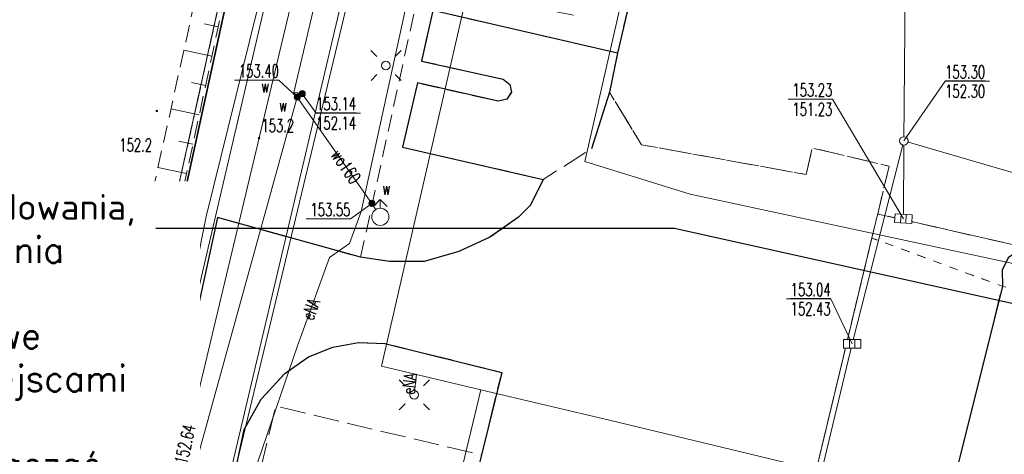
# Model space of a CAD drawing. Header units: metres. Extents: x 6434458 to 6462360, y 5631591 to 5655284.
# Tile 17 of 34: x 6443501 to 6443558, y 5639145 to 5639171. Entities that reach past the tile are written whole.
import ezdxf
from ezdxf import colors
from ezdxf.entities.mleader import LeaderData, LeaderLine
from ezdxf.enums import TextEntityAlignment as Align
from ezdxf.math import Vec2, Vec3

# ---------------------------------------------------------------- set-up
doc = ezdxf.new("R2010")
doc.units = ezdxf.units.M
doc.set_wipeout_variables(frame=1)
for name, pattern in [('L_0_02', [0]), ('L_0_03', [1, 0.5, -0.5]), ('L_0_04', [1.5, 1, -0.5]), ('L_0_06', [2, 1.5, -0.5])]:
    doc.linetypes.add(name, pattern=pattern)
doc.layers.get('0').update_dxf_attribs({"linetype": 'CONTINUOUS', "lineweight": 18})
for name, color, linetype, lineweight in [('_Energa Invest-opisy', 7, 'CONTINUOUS', 50), ('EGB_DzialkaEwidencyjna', 7, 'L_0_02', 18), ('EGB_KonturKlasyfikacyjny', 96, 'L_0_06', 18), ('EGB_KonturUzytkuGruntowego', 96, 'L_0_03', 18), ('GES_PrzewodElektroenergetyczny', 1, 'CONTINUOUS', 18), ('GES_PrzewodGazowy', 52, 'CONTINUOUS', 18), ('GES_PrzewodKanalizacyjny', 36, 'CONTINUOUS', 18), ('GES_PrzewodTelekomunikacyjny', 30, 'CONTINUOUS', 18), ('GES_PrzewodWodociagowy', 5, 'CONTINUOUS', 18), ('GES_Rzedna', 7, 'CONTINUOUS', 18), ('GES_UrzadzeniaSiecElektroenergetyczna_P', 7, 'CONTINUOUS', 18), ('GES_UrzadzeniaSiecKanalizacyjna_P', 7, 'CONTINUOUS', 18), ('GES_UrzadzeniaSiecWodociagowa_P', 7, 'CONTINUOUS', 18), ('KR_ObiektKarto', 7, 'CONTINUOUS', 18), ('OT_Komunikacja', 7, 'CONTINUOUS', 18), ('OT_Ogrodzenia', 7, 'CONTINUOUS', 18), ('OT_Rzedna', 7, 'CONTINUOUS', 18), ('OT_Skarpa', 7, 'CONTINUOUS', 18)]:
    doc.layers.add(name, color=color, linetype=linetype, lineweight=lineweight)
doc.layers.add('EL-OPIS_PZT', color=7, linetype='CONTINUOUS')
doc.styles.add('GW_OPISY', font='romans.shx', dxfattribs={"width": 0.85})
doc.styles.get("Standard").update_dxf_attribs({"font": 'simplex.shx'})
doc.linetypes.add('L_0_15_SHX', pattern='A,0,-0.375,-0.75,-0.75,-0.75,-0.75,-0.75,[1,Brzezimierz.shx,S=0.05,R=0,X=0,Y=0],-0.75,-0.75,-0.75,-0.75,-0.375', length=7.5)

# ---------------------------------------------------------------- blocks, each defined once
blk = doc.blocks.new('SUPS01_08')
at = {"linetype": 'Continuous', "lineweight": 13}
blk.add_hatch(color=0, dxfattribs=at).paths.add_polyline_path([(0, -0.09, 1), (0, 0.09, 1)])
at = {"color": 0, "linetype": 'Continuous', "lineweight": 13}
blk.add_circle((0, 0), 0.0906, dxfattribs=at)
blk = doc.blocks.new('SUPS01_05')
at = {"linetype": 'Continuous', "lineweight": 13}
blk.add_hatch(color=0, dxfattribs=at).paths.add_polyline_path([(0, -0.09, 1), (0, 0.09, 1)])
at = {"color": 0, "linetype": 'Continuous', "lineweight": 13}
blk.add_circle((0, 0), 0.0906, dxfattribs=at)
blk = doc.blocks.new('SUEO')
at = {"color": 0, "linetype": 'Continuous', "lineweight": 18}
blk.add_wipeout([(0, -0.5), (0.25, -0.43), (0.43, -0.25), (0.5, 0), (0.43, 0.25), (0.25, 0.43), (0, 0.5), (-0.25, 0.43), (-0.43, 0.25), (-0.5, 0), (-0.43, -0.25), (-0.25, -0.43)], dxfattribs=at)
at = {"color": 0, "linetype": 'Continuous', "lineweight": 18, "flags": 128}
for points in [[(-1.06, 1.06), (-1.76, 1.76)], [(1.76, 1.76), (1.06, 1.06)], [(-1.74, -1.74), (-1.06, -1.06)], [(1.06, -1.06), (1.76, -1.76)]]:
    blk.add_lwpolyline(points, dxfattribs=at)
at = {"color": 0, "linetype": 'Continuous', "lineweight": 18}
blk.add_circle((0, 0), 0.5, dxfattribs=at)
blk = doc.blocks.new('SUKK')
at = {"color": 0, "linetype": 'Continuous', "lineweight": 18}
blk.add_wipeout([(1, 0.5), (1, -0.5), (-1, -0.5), (-1, 0.5)], dxfattribs=at)
at = {"color": 0, "linetype": 'Continuous', "lineweight": 18, "flags": 128}
blk.add_lwpolyline([(1, 0.5), (1, -0.5), (-1, -0.5), (-1, 0.5), (1, 0.5)], close=True, dxfattribs=at)
for points in [[(-0.3, 0.5), (-0.3, -0.5)], [(0.3, 0.5), (0.3, -0.5)]]:
    blk.add_lwpolyline(points, dxfattribs=at)
blk = doc.blocks.new('SUKS')
at = {"color": 0, "linetype": 'Continuous', "lineweight": 18}
blk.add_wipeout([(0, -0.5), (0.25, -0.43), (0.43, -0.25), (0.5, 0), (0.43, 0.25), (0.25, 0.43), (0, 0.5), (-0.25, 0.43), (-0.43, 0.25), (-0.5, 0), (-0.43, -0.25), (-0.25, -0.43)], dxfattribs=at)
blk.add_circle((0, 0), 0.5, dxfattribs=at)
blk = doc.blocks.new('SUWW')
at = {"linetype": 'Continuous', "lineweight": 18}
blk.add_hatch(color=0, dxfattribs=at).paths.add_polyline_path([(0, -0.36, 1), (0, 0.36, 1)])
at = {"color": 0, "linetype": 'Continuous', "lineweight": 18}
blk.add_circle((0, 0), 0.361, dxfattribs=at)
blk = doc.blocks.new('SUWH')
at = {"color": 0, "linetype": 'Continuous', "lineweight": 18}
blk.add_wipeout([(0, -1), (0.5, -0.87), (0.87, -0.5), (1, 0), (0.87, 0.5), (0.5, 0.87), (0, 1), (-0.5, 0.87), (-0.87, 0.5), (-1, 0), (-0.87, -0.5), (-0.5, -0.87)], dxfattribs=at)
at = {"color": 0, "linetype": 'Continuous', "lineweight": 18, "flags": 128}
for points in [[(0, 2), (-0.8, 1.2)], [(0, 1), (0, 2)], [(0, 2), (0.8, 1.2)]]:
    blk.add_lwpolyline(points, dxfattribs=at)
at = {"color": 0, "linetype": 'Continuous', "lineweight": 18}
blk.add_circle((0, 0), 1, dxfattribs=at)
blk = doc.blocks.new('OTRN')
at = {"linetype": 'Continuous', "lineweight": 13}
blk.add_hatch(color=0, dxfattribs=at).paths.add_polyline_path([(0, -0.09, 1), (0, 0.09, 1)])
at = {"color": 0, "linetype": 'Continuous', "lineweight": 13}
blk.add_circle((0, 0), 0.0906, dxfattribs=at)

msp = doc.modelspace()

# ---------------------------------------------------------------- linework, layer by layer
at = {"layer": 'EGB_DzialkaEwidencyjna', "linetype": 'CONTINUOUS', "lineweight": 18}
for p, q in [((6443524.41, 5639225.69), (6443479.63, 5639024.03)), ((6443479.63, 5639024.03), (6443524.41, 5639225.69))]:
    msp.add_line(p, q, dxfattribs=at)
at = {"layer": 'EGB_KonturKlasyfikacyjny', "color": 82, "linetype": 'L_0_06', "lineweight": 18, "flags": 128}
msp.add_lwpolyline([(6443492.5, 5639238.73), (6443457.64, 5639271.76), (6443574.53, 5639300.73), (6443592.19, 5639312.84), (6443567.48, 5639269.57), (6443558.67, 5639227.11), (6443537.23, 5639231.39), (6443539.31, 5639241.83), (6443531.47, 5639243.32), (6443529.4, 5639232.95), (6443526.25, 5639233.58), (6443524.41, 5639225.69), (6443513.41, 5639176.13), (6443499.2, 5639112.16), (6443487.74, 5639119.92), (6443477.91, 5639170.16), (6443455.26, 5639217.91)], close=True, dxfattribs=at)
at = {"layer": 'EGB_KonturUzytkuGruntowego', "color": 96, "linetype": 'L_0_03', "lineweight": 18, "flags": 128}
for points in [[(6443155.76, 5639468.7), (6443158.57, 5639479.55), (6443166.75, 5639498.79), (6443212.99, 5639622.38), (6443251.23, 5639624.71), (6443322.18, 5639619.21), (6443396.17, 5639606.27), (6443381.94, 5639547.52), (6443342.83, 5639576.73), (6443330.91, 5639554.47), (6443308.06, 5639580.81), (6443278.03, 5639576.17), (6443294.56, 5639494.39), (6443316.45, 5639486.73), (6443355.33, 5639437.57), (6443358.21, 5639449.48), (6443418.16, 5639474.52), (6443374.39, 5639516.33), (6443381.07, 5639543.89), (6443423.1, 5639534.82), (6443446.14, 5639530.07), (6443437.97, 5639497.36), (6443496.46, 5639483.39), (6443515.53, 5639566.18), (6443520.56, 5639588.01), (6443541.91, 5639583.55), (6443557.87, 5639580.21), (6443603.59, 5639573.28), (6443684.92, 5639556.48), (6443681.42, 5639541.22), (6443673.45, 5639506.42), (6443669.43, 5639488.88), (6443635.68, 5639496.73), (6443633.4, 5639487.02), (6443643.12, 5639484.69), (6443644.34, 5639489.98), (6443668.4, 5639484.38), (6443629.54, 5639314.88), (6443607.21, 5639217.43), (6443577.73, 5639223.31), (6443558.67, 5639227.11), (6443537.23, 5639231.39), (6443539.31, 5639241.83), (6443531.47, 5639243.32), (6443529.4, 5639232.95), (6443526.25, 5639233.58), (6443524.41, 5639225.69), (6443513.41, 5639176.13), (6443499.2, 5639112.16), (6443487.74, 5639119.92), (6443477.91, 5639170.16), (6443455.26, 5639217.91), (6443492.5, 5639238.73), (6443457.64, 5639271.76), (6443449.52, 5639279.53), (6443413.83, 5639313.67), (6443395.17, 5639325.98), (6443345.01, 5639359.05), (6443333.47, 5639358.62), (6443308.27, 5639352.86), (6443285.58, 5639367.22), (6443268.79, 5639438.73), (6443250.65, 5639427.55), (6443247.67, 5639366.15), (6443209.51, 5639357.03), (6443188.27, 5639383.21), (6443136.74, 5639446.74)], [(6443499.2, 5639112.16), (6443513.41, 5639176.13), (6443524.41, 5639225.69), (6443526.25, 5639233.58), (6443529.4, 5639232.95), (6443531.47, 5639243.32), (6443539.31, 5639241.83), (6443537.23, 5639231.39), (6443558.67, 5639227.11), (6443577.73, 5639223.31), (6443607.21, 5639217.43), (6443591.51, 5639145.8), (6443558.05, 5639154.98), (6443550.42, 5639157.8), (6443521, 5639035.09), (6443483.97, 5639043.58)], [(6443483.97, 5639043.58), (6443521, 5639035.09), (6443550.42, 5639157.8), (6443558.05, 5639154.98), (6443591.51, 5639145.8), (6443590.05, 5639139.14), (6443533.37, 5638957.78), (6443497.84, 5639001.58), (6443479.63, 5639024.03)]]:
    msp.add_lwpolyline(points, close=True, dxfattribs=at)
at = {"layer": 'GES_PrzewodElektroenergetyczny', "color": 1, "linetype": 'Continuous', "lineweight": 18, "flags": 128}
for points in [[(6443506.14, 5639131.48), (6443511.63, 5639159.05), (6443515.02, 5639172.84), (6443517.87, 5639185.72), (6443520, 5639194.31), (6443521.87, 5639203.91), (6443525.08, 5639219.29), (6443527.46, 5639229.74), (6443527.82, 5639231.4), (6443527.72, 5639232), (6443527.26, 5639232.33), (6443526.57, 5639231.97), (6443526.06, 5639231.79), (6443525.93, 5639231.99)], [(6443586, 5639150.04), (6443561.8, 5639155.64), (6443539.83, 5639160.36), (6443533.7, 5639162.27), (6443537.86, 5639180.56), (6443542.28, 5639179.93), (6443544.21, 5639187.31), (6443546.24, 5639195.65), (6443552.67, 5639218.91), (6443553.21, 5639218.49), (6443574.22, 5639213.6), (6443598.32, 5639208.01)], [(6443548.42, 5639210.28), (6443546.98, 5639207.71), (6443536.02, 5639209.86), (6443528.95, 5639188.2), (6443519.5, 5639190.47), (6443503.46, 5639121.76), (6443502.12, 5639115.67), (6443488.04, 5639051.95), (6443484, 5639023.79)], [(6443532.02, 5639189.4), (6443526.82, 5639172.01), (6443521.84, 5639150.34), (6443527.63, 5639148.95), (6443535.2, 5639147.16), (6443556.74, 5639141.97), (6443585.93, 5639134.62), (6443580.79, 5639117.44), (6443570.9, 5639084.07), (6443560.32, 5639050.75), (6443550.3, 5639017.91), (6443546.63, 5639007.19), (6443525.8, 5638994.86), (6443523.11, 5638993.65), (6443503.16, 5638998.44), (6443501.55, 5639000.94), (6443488.44, 5639021.4), (6443496.79, 5639057.39)], [(6443532.53, 5639189.01), (6443532.45, 5639188.98), (6443531.74, 5639188.72), (6443528, 5639172.78), (6443523.72, 5639173.39), (6443520.66, 5639159.35), (6443519.98, 5639157.48), (6443518.81, 5639156.67), (6443516.95, 5639151.52), (6443514.38, 5639144.02), (6443514.79, 5639143.85)], [(6443523.75, 5639148.66), (6443523.88, 5639149.86)], [(6443521.09, 5639121.48), (6443522.37, 5639127.01), (6443527.63, 5639148.95)]]:
    msp.add_lwpolyline(points, dxfattribs=at)
at = {"layer": 'GES_PrzewodGazowy', "color": 52, "linetype": 'Continuous', "lineweight": 18, "flags": 128}
msp.add_lwpolyline([(6443495.04, 5639043), (6443486.1, 5639044.82), (6443491.22, 5639069.23), (6443495.88, 5639091.5), (6443501.6, 5639117.77), (6443507.34, 5639144.13), (6443508.2, 5639143.98), (6443509.36, 5639143.78), (6443509.96, 5639143.68), (6443514.54, 5639162.91), (6443518.89, 5639181.19), (6443519.37, 5639183.42)], dxfattribs=at)
at = {"layer": 'GES_PrzewodKanalizacyjny', "color": 36, "linetype": 'Continuous', "lineweight": 18, "flags": 128}
for points in [[(6443612.13, 5639215.97), (6443595.46, 5639213.02), (6443593.22, 5639213.34), (6443590.83, 5639214.02), (6443587.87, 5639214.89), (6443564.56, 5639220.56), (6443552.57, 5639195.82), (6443552.28, 5639163.46), (6443577.14, 5639156.22)], [(6443507.4, 5639114.55), (6443506.95, 5639117.72), (6443525.45, 5639194.88), (6443536.16, 5639215.59)], [(6443519.11, 5639026.2), (6443525.11, 5639051.27), (6443531.09, 5639076.72), (6443531.22, 5639077.07), (6443537.38, 5639102.38), (6443543.28, 5639126.66), (6443549.27, 5639151.64), (6443552.28, 5639163.46)], [(6443552.28, 5639163.46), (6443552.26, 5639158.93)]]:
    msp.add_lwpolyline(points, dxfattribs=at)
at = {"layer": 'GES_PrzewodTelekomunikacyjny', "color": 30, "linetype": 'Continuous', "lineweight": 18, "flags": 128}
msp.add_lwpolyline([(6443532.71, 5639195.46), (6443526.01, 5639196.94), (6443525, 5639194.92), (6443506.18, 5639115.07), (6443504.29, 5639113.64), (6443502.03, 5639103.03), (6443501.67, 5639097.84)], dxfattribs=at)
at = {"layer": 'GES_PrzewodWodociagowy', "color": 5, "linetype": 'Continuous', "lineweight": 18, "flags": 128}
for points in [[(6443516.73, 5639166.29), (6443519.98, 5639180.08), (6443523.07, 5639192.51)], [(6443516.96, 5639166.26), (6443516.93, 5639166.02), (6443508.54, 5639135.64), (6443498.44, 5639087.74), (6443498.84, 5639087.67)], [(6443516.73, 5639166.29), (6443516.96, 5639166.26), (6443517.22, 5639166.21)], [(6443516.73, 5639166.29), (6443516.93, 5639166.02), (6443521.28, 5639159.82), (6443521.77, 5639159.04)]]:
    msp.add_lwpolyline(points, dxfattribs=at)
at = {"layer": 'GES_Rzedna', "color": 7, "linetype": 'Continuous', "lineweight": 13, "flags": 128}
for points in [[(6443513.282, 5639167.003), (6443515.86, 5639167.003), (6443516.93, 5639166.02)], [(6443520.608, 5639165.088), (6443518.03, 5639165.088), (6443517.22, 5639166.21)]]:
    msp.add_lwpolyline(points, dxfattribs=at)
at = {"layer": 'KR_ObiektKarto', "linetype": 'Continuous', "lineweight": 18, "flags": 128}
for points in [[(6443512.324, 5639170.112), (6443511.513, 5639170.287)], [(6443511.956, 5639168.401), (6443510.324, 5639168.753)], [(6443511.588, 5639166.691), (6443510.767, 5639166.867)], [(6443511.22, 5639164.98), (6443509.568, 5639165.335)], [(6443510.851, 5639163.269), (6443510.021, 5639163.448)], [(6443510.483, 5639161.558), (6443508.812, 5639161.917)], [(6443510.116, 5639159.847), (6443509.274, 5639160.028)], [(6443509.749, 5639158.136), (6443508.054, 5639158.5)], [(6443509.382, 5639156.425), (6443508.529, 5639156.608)], [(6443509.014, 5639154.714), (6443507.297, 5639155.082)], [(6443508.647, 5639153.003), (6443507.783, 5639153.188)], [(6443508.28, 5639151.292), (6443506.54, 5639151.665)], [(6443507.913, 5639149.581), (6443507.037, 5639149.769)], [(6443507.546, 5639147.87), (6443505.783, 5639148.248)], [(6443507.178, 5639146.159), (6443506.291, 5639146.349)]]:
    msp.add_lwpolyline(points, dxfattribs=at)
at = {"layer": 'OT_Komunikacja', "color": 7, "linetype": 'L_0_06', "lineweight": 18, "flags": 128}
for points in [[(6443609.92, 5639185.18), (6443609.51, 5639186.44), (6443608.96, 5639187.84), (6443608.33, 5639189.26), (6443607.3, 5639191.28), (6443606.09, 5639193.2), (6443605.25, 5639194.48), (6443604.3, 5639195.7), (6443602.64, 5639197.28), (6443601.43, 5639198.26), (6443599.47, 5639199.46), (6443597.98, 5639200.09), (6443586.86, 5639202.75), (6443584.58, 5639203.12), (6443583.06, 5639203.26), (6443581.54, 5639203.19), (6443580, 5639202.97), (6443577.77, 5639202.36), (6443576.36, 5639201.83), (6443574.99, 5639201.11), (6443573.14, 5639199.72), (6443571.99, 5639198.68), (6443570.56, 5639196.9), (6443569.37, 5639194.9), (6443568.84, 5639193.47), (6443568.39, 5639191.98), (6443564.77, 5639177.07), (6443564.57, 5639175.59), (6443564.58, 5639174.07), (6443564.72, 5639172.53), (6443565.05, 5639171.02), (6443565.52, 5639169.55), (6443566.14, 5639168.13), (6443566.92, 5639166.77), (6443567.8, 5639165.54), (6443568.81, 5639164.37), (6443569.92, 5639163.33), (6443571.21, 5639162.46), (6443572.52, 5639161.63), (6443573.89, 5639161.02), (6443575.37, 5639160.55), (6443587.25, 5639157.76), (6443588.76, 5639157.58), (6443590.26, 5639157.45), (6443591.78, 5639157.54), (6443593.29, 5639157.81), (6443594.77, 5639158.28), (6443596.2, 5639158.82), (6443597.57, 5639159.53), (6443598.88, 5639160.42), (6443600.02, 5639161.39), (6443601.09, 5639162.46), (6443602.64, 5639164.1), (6443604.4, 5639166.14), (6443606.36, 5639168.65), (6443606.46, 5639168.64), (6443599.36, 5639133.03), (6443597.06, 5639141.46), (6443593.1, 5639147.63), (6443587.49, 5639150.83), (6443550.76, 5639159.21), (6443551.43, 5639161.99), (6443546.94, 5639163.05), (6443546.6, 5639161.5), (6443537, 5639163.24), (6443535.13, 5639166.3), (6443535.6, 5639168.58), (6443538.26, 5639179.99), (6443541.27, 5639179.33), (6443541.61, 5639179.27), (6443541.95, 5639179.25), (6443542.29, 5639179.27), (6443542.63, 5639179.33), (6443542.95, 5639179.43), (6443543.27, 5639179.56), (6443543.57, 5639179.72), (6443543.85, 5639179.92), (6443544.1, 5639180.15), (6443544.33, 5639180.4), (6443544.53, 5639180.68), (6443544.69, 5639180.98), (6443544.83, 5639181.29), (6443544.92, 5639181.62), (6443552.88, 5639217.26), (6443553.89, 5639217.12), (6443557.25, 5639216.34), (6443597.68, 5639206.87), (6443599.19, 5639206.66), (6443600.72, 5639206.53), (6443602.28, 5639206.56), (6443603.8, 5639206.78), (6443605.32, 5639207.15), (6443606.74, 5639207.66), (6443608.16, 5639208.32), (6443609.5, 5639209.01), (6443611.47, 5639210.23), (6443612.68, 5639211.15), (6443613.87, 5639212.15), (6443614.89, 5639213.29), (6443615.8, 5639214.56), (6443616.81, 5639216.28), (6443617.04, 5639216.68), (6443609.98, 5639184.99)], [(6443546.6, 5639161.5), (6443546.94, 5639163.05), (6443551.43, 5639161.99), (6443550.76, 5639159.21), (6443523.69, 5639046.32), (6443517.44, 5639047.8), (6443517.52, 5639048.23), (6443496.83, 5639053.2), (6443498.26, 5639059.3), (6443490.96, 5639060.89), (6443512.29, 5639158.99), (6443520.62, 5639156.68), (6443522.31, 5639156.44), (6443524.32, 5639156.44), (6443526.34, 5639157.02), (6443528.16, 5639157.85), (6443529.82, 5639159.02), (6443530.53, 5639159.72), (6443531.26, 5639161.22), (6443534.09, 5639163.01), (6443535.13, 5639166.3), (6443537, 5639163.24)], [(6443554.65, 5639141.45), (6443585.21, 5639134.18), (6443546.25, 5639007.94), (6443523.93, 5638994.64), (6443503.59, 5638999.04), (6443489.3, 5639020.83), (6443494.09, 5639041.54), (6443496.83, 5639053.2), (6443501.9, 5639051.982), (6443517.5, 5639048.36), (6443517.473, 5639048.241), (6443517.52, 5639048.23), (6443517.44, 5639047.8), (6443523.69, 5639046.32), (6443550.76, 5639159.21), (6443559.26, 5639157.27), (6443558.38, 5639156.65), (6443558.02, 5639155.92), (6443558.03, 5639155)], [(6443520.5, 5639151.71), (6443519, 5639151.44), (6443517.58, 5639150.87), (6443516.21, 5639149.91), (6443514.83, 5639148.41), (6443513.83, 5639146.65), (6443508.15, 5639119.71), (6443511, 5639119.09), (6443509.15, 5639110.76), (6443512.67, 5639110.04), (6443510.39, 5639099.61), (6443508.92, 5639099.93), (6443508.81, 5639099.44), (6443510.28, 5639099.12), (6443509.62, 5639096.1), (6443509.16, 5639096.2), (6443509.26, 5639096.67), (6443507.29, 5639097.1), (6443507.19, 5639096.63), (6443506.42, 5639096.8), (6443505.74, 5639096.95), (6443506.08, 5639098.47), (6443506.43, 5639100.12), (6443505.07, 5639100.42), (6443505.53, 5639102.51), (6443505.24, 5639102.57), (6443504.06, 5639102.83), (6443503.69, 5639102.91), (6443502.87, 5639099.17), (6443502.54, 5639097.65), (6443501.67, 5639097.84), (6443501.09, 5639097.97), (6443498.71, 5639087.08), (6443502.21, 5639086.31), (6443502.05, 5639085.58), (6443503.02, 5639085.37), (6443503.18, 5639086.1), (6443505.47, 5639085.6), (6443505.31, 5639084.87), (6443506.89, 5639084.52), (6443507.05, 5639085.25), (6443509.83, 5639084.64), (6443509.56, 5639083.19), (6443508.69, 5639083.38), (6443507.05, 5639077.03), (6443502.61, 5639078), (6443500.48, 5639068.07), (6443504.03, 5639067.38), (6443503.14, 5639063.33), (6443512.02, 5639061.39), (6443511.58, 5639059.42), (6443513.48, 5639058.99), (6443516.55, 5639058.37), (6443516.93, 5639060.31), (6443518.3, 5639059.99), (6443522.18, 5639077.71), (6443523.72, 5639077.41), (6443524.2, 5639079.55), (6443525.12, 5639079.43), (6443526.21, 5639084.54), (6443527.11, 5639088.8), (6443528.92, 5639097.4), (6443527.66, 5639097.68), (6443528.62, 5639102.38), (6443529.7, 5639107.63), (6443532.31, 5639120.36), (6443522.23, 5639122.66), (6443521.86, 5639121.31), (6443519.89, 5639121.74), (6443521.6, 5639128.83), (6443511.65, 5639131.28), (6443515.67, 5639148), (6443525.6, 5639145.65), (6443527.66, 5639145.16), (6443528.85, 5639149.97), (6443522.03, 5639151.66)]]:
    msp.add_lwpolyline(points, close=True, dxfattribs=at)
at = {"layer": 'OT_Komunikacja', "color": 7, "linetype": 'L_0_04', "lineweight": 18, "flags": 128}
msp.add_lwpolyline([(6443520.62, 5639156.68), (6443524.16, 5639172.87), (6443525.76, 5639172.53), (6443526.16, 5639174.19), (6443527.88, 5639173.75), (6443533.78, 5639198.99), (6443534.54, 5639198.05), (6443528.46, 5639171.72), (6443533.15, 5639170.77), (6443536.21, 5639183.37), (6443541.94, 5639182.17), (6443545.14, 5639195.48), (6443545.76, 5639196.67), (6443548.46, 5639208.86), (6443548.92, 5639208.78), (6443548.05, 5639204.95), (6443549.44, 5639201.84), (6443544.92, 5639181.62), (6443544.83, 5639181.29), (6443544.69, 5639180.98), (6443544.53, 5639180.68), (6443544.33, 5639180.4), (6443544.1, 5639180.15), (6443543.85, 5639179.92), (6443543.57, 5639179.72), (6443543.27, 5639179.56), (6443542.95, 5639179.43), (6443542.63, 5639179.33), (6443542.29, 5639179.27), (6443541.95, 5639179.25), (6443541.61, 5639179.27), (6443541.27, 5639179.33), (6443538.26, 5639179.99), (6443535.6, 5639168.58), (6443524.84, 5639171.06), (6443524.17, 5639168.12), (6443528.93, 5639167.06), (6443529.32, 5639166.75), (6443529.41, 5639166.31), (6443529.14, 5639165.9), (6443528.64, 5639165.77), (6443523.94, 5639166.84), (6443523.07, 5639163.09), (6443531.26, 5639161.22), (6443530.53, 5639159.72), (6443529.82, 5639159.02), (6443528.16, 5639157.85), (6443526.34, 5639157.02), (6443524.32, 5639156.44), (6443522.31, 5639156.44)], close=True, dxfattribs=at)
at = {"layer": 'OT_Komunikacja', "color": 7, "linetype": 'Continuous', "lineweight": 25, "flags": 128}
for points in [[(6443549.44, 5639201.84), (6443544.92, 5639181.62), (6443544.83, 5639181.29), (6443544.69, 5639180.98), (6443544.53, 5639180.68), (6443544.33, 5639180.4), (6443544.1, 5639180.15), (6443543.85, 5639179.92), (6443543.57, 5639179.72), (6443543.27, 5639179.56), (6443542.95, 5639179.43), (6443542.63, 5639179.33), (6443542.29, 5639179.27), (6443541.95, 5639179.25), (6443541.61, 5639179.27), (6443541.27, 5639179.33), (6443538.26, 5639179.99), (6443535.6, 5639168.58), (6443535.13, 5639166.3), (6443534.09, 5639163.01)], [(6443535.6, 5639168.58), (6443524.84, 5639171.06), (6443524.17, 5639168.12), (6443528.93, 5639167.06), (6443529.32, 5639166.75), (6443529.41, 5639166.31), (6443529.14, 5639165.9), (6443528.64, 5639165.77), (6443523.94, 5639166.84), (6443523.07, 5639163.09), (6443531.26, 5639161.22), (6443530.53, 5639159.72), (6443529.82, 5639159.02), (6443528.16, 5639157.85), (6443526.34, 5639157.02), (6443524.32, 5639156.44), (6443522.31, 5639156.44), (6443520.62, 5639156.68), (6443512.29, 5639158.99), (6443490.96, 5639060.89), (6443498.26, 5639059.3), (6443496.83, 5639053.2), (6443494.09, 5639041.54)], [(6443597.06, 5639141.46), (6443593.1, 5639147.63), (6443587.49, 5639150.83), (6443559.26, 5639157.27), (6443558.36, 5639156.64), (6443558.02, 5639155.92), (6443558.03, 5639155), (6443554.65, 5639141.45)], [(6443511, 5639119.09), (6443508.15, 5639119.71), (6443513.83, 5639146.65), (6443514.83, 5639148.41), (6443516.21, 5639149.91), (6443517.58, 5639150.87), (6443519, 5639151.44), (6443520.5, 5639151.71), (6443522.03, 5639151.66), (6443528.85, 5639149.97), (6443527.66, 5639145.16), (6443522.23, 5639122.66)]]:
    msp.add_lwpolyline(points, dxfattribs=at)
at = {"layer": 'OT_Ogrodzenia', "linetype": 'CONTINUOUS', "lineweight": 35}
msp.add_line((6443526.56, 5639234.66), (6443502.26, 5639123.24), dxfattribs=at)
at = {"layer": 'OT_Ogrodzenia', "linetype": 'L_0_15_SHX', "lineweight": 35}
msp.add_line((6443526.56, 5639234.66), (6443502.26, 5639123.24), dxfattribs=at)
at = {"layer": 'OT_Skarpa', "color": 7, "linetype": 'L_0_04', "lineweight": 18, "flags": 128}
msp.add_lwpolyline([(6443510.52, 5639161.73), (6443502.26, 5639123.24), (6443494.12, 5639085.79), (6443480.46, 5639023.92), (6443476.7, 5639026.13), (6443483.53, 5639047.94), (6443492.31, 5639086.34), (6443500.4, 5639123.96), (6443508.85, 5639162.09), (6443517.08, 5639199.29), (6443525.09, 5639235.34), (6443526.35, 5639234.93), (6443525.95, 5639233.47), (6443518.61, 5639199.31)], close=True, dxfattribs=at)

# ---------------------------------------------------------------- block references
at = {"layer": 'GES_Rzedna', "color": 5, "linetype": 'Continuous', "xscale": 0.5, "yscale": 0.5, "zscale": 0.5, "rotation": 347.47}
msp.add_blockref('SUPS01_08', (6443517.22, 5639166.21), dxfattribs=at)
at = {"layer": 'GES_Rzedna', "color": 5, "linetype": 'Continuous', "xscale": 0.5, "yscale": 0.5, "zscale": 0.5}
for p in [(6443516.93, 5639166.02), (6443521.28, 5639159.82)]:
    msp.add_blockref('SUPS01_08', p, dxfattribs=at)
at = {"layer": 'GES_Rzedna', "color": 36, "linetype": 'Continuous', "xscale": 0.5, "yscale": 0.5, "zscale": 0.5}
for p in [(6443552.28, 5639163.46), (6443549.27, 5639151.64)]:
    msp.add_blockref('SUPS01_05', p, dxfattribs=at)
at = {"layer": 'GES_Rzedna', "color": 36, "linetype": 'Continuous', "xscale": 0.5, "yscale": 0.5, "zscale": 0.5, "rotation": 356.1899999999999}
msp.add_blockref('SUPS01_05', (6443552.26, 5639158.93), dxfattribs=at)
at = {"layer": 'GES_UrzadzeniaSiecWodociagowa_P', "color": 5, "linetype": 'Continuous', "xscale": 0.5, "yscale": 0.5, "zscale": 0.5}
msp.add_blockref('SUWW', (6443516.93, 5639166.02), dxfattribs=at)
at = {"layer": 'GES_UrzadzeniaSiecWodociagowa_P', "color": 5, "linetype": 'Continuous', "xscale": 0.5, "yscale": 0.5, "zscale": 0.5, "rotation": 347.47}
msp.add_blockref('SUWW', (6443517.22, 5639166.21), dxfattribs=at)
at = {"layer": 'OT_Rzedna', "linetype": 'Continuous', "xscale": 0.5, "yscale": 0.5, "zscale": 0.5}
for p in [(6443508.75, 5639165.21), (6443514.7, 5639163.62), (6443506.18, 5639148.93)]:
    msp.add_blockref('OTRN', p, dxfattribs=at)

# ---------------------------------------------------------------- texts
at = {"layer": 'GES_PrzewodElektroenergetyczny', "color": 1, "lineweight": 15, "width": 0.66}
msp.add_text('eNA', height=0.75, rotation=70.1, dxfattribs=at).set_placement((6443517.51, 5639153.08), align=Align.MIDDLE_LEFT)
at = {"layer": 'GES_PrzewodWodociagowy', "color": 5, "lineweight": 15, "width": 0.66}
msp.add_text('wo160', height=0.75, rotation=305.1, dxfattribs=at).set_placement((6443519.153, 5639162.852), align=Align.MIDDLE_LEFT)
at = {"layer": 'GES_Rzedna', "color": 5, "lineweight": 15, "width": 0.66}
for s, p in [('153.40', (6443515.86, 5639166.94)), ('153.55', (6443520.03, 5639158.85))]:
    msp.add_text(s, height=0.75, dxfattribs=at).set_placement(p, align=Align.BOTTOM_RIGHT)
at = {"layer": 'GES_Rzedna', "color": 36, "lineweight": 15, "width": 0.66}
for s, p in [('%%U153.30', (6443554.69, 5639166.885)), ('152.30', (6443554.69, 5639165.76))]:
    msp.add_text(s, height=0.75, dxfattribs=at).set_placement(p, align=Align.BOTTOM_LEFT)
for s, p in [('%%U153.23', (6443548.12, 5639165.825)), ('151.23', (6443548.12, 5639164.7)), ('%%U153.04', (6443548.02, 5639154.195)), ('152.43', (6443548.02, 5639153.07))]:
    msp.add_text(s, height=0.75, dxfattribs=at).set_placement(p, align=Align.BOTTOM_RIGHT)
at = {"layer": 'GES_Rzedna', "color": 5, "lineweight": 15, "width": 0.66}
for s, p in [('%%U153.14', (6443518.03, 5639165.025)), ('152.14', (6443518.03, 5639163.9))]:
    msp.add_text(s, height=0.75, dxfattribs=at).set_placement(p, align=Align.BOTTOM_LEFT)
at = {"layer": 'GES_Rzedna', "color": 52, "lineweight": 15, "width": 0.66}
msp.add_text('152.64', height=0.75, rotation=76.9, dxfattribs=at).set_placement((6443510.13, 5639144.65), align=Align.MIDDLE_LEFT)
at = {"layer": 'GES_UrzadzeniaSiecWodociagowa_P', "color": 5, "lineweight": 15, "width": 0.66}
for p in [(6443514.83, 5639166.06), (6443521.89, 5639160.1)]:
    msp.add_text('w', height=0.75, dxfattribs=at).set_placement(p, align=Align.BOTTOM_LEFT)
msp.add_text('w', height=0.75, dxfattribs=at).set_placement((6443515.87, 5639165.92), align=Align.TOP_LEFT)
at = {"layer": 'OT_Rzedna', "color": 7, "lineweight": 15, "width": 0.66}
for s, p in [('153.2', (6443514.84, 5639163.75)), ('152.2', (6443506.56, 5639162.62)), ('152.2', (6443504.95, 5639149.03))]:
    msp.add_text(s, height=0.75, dxfattribs=at).set_placement(p, align=Align.BOTTOM_LEFT)

# ---------------------------------------------------------------- next in the draw order: block references
at = {"layer": 'GES_UrzadzeniaSiecElektroenergetyczna_P', "linetype": 'Continuous', "xscale": 0.5, "yscale": 0.5, "zscale": 0.5}
for p in [(6443522.1, 5639167.86), (6443523.75, 5639148.66)]:
    msp.add_blockref('SUEO', p, dxfattribs=at)
at = {"layer": 'GES_UrzadzeniaSiecKanalizacyjna_P', "color": 36, "linetype": 'Continuous', "xscale": 0.5, "yscale": 0.5, "zscale": 0.5}
for name, p in [('SUKS', (6443552.28, 5639163.46)), ('SUKK', (6443549.27, 5639151.64))]:
    msp.add_blockref(name, p, dxfattribs=at)
at = {"layer": 'GES_UrzadzeniaSiecKanalizacyjna_P', "color": 36, "linetype": 'Continuous', "xscale": 0.5, "yscale": 0.5, "zscale": 0.5, "rotation": 356.1899999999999}
msp.add_blockref('SUKK', (6443552.26, 5639158.93), dxfattribs=at)
at = {"layer": 'GES_UrzadzeniaSiecWodociagowa_P', "color": 5, "linetype": 'Continuous', "xscale": 0.5, "yscale": 0.5, "zscale": 0.5}
msp.add_blockref('SUWH', (6443521.77, 5639159.04), dxfattribs=at)

# ---------------------------------------------------------------- next in the draw order: linework, layer by layer
at = {"layer": 'GES_Rzedna', "color": 7, "linetype": 'Continuous', "lineweight": 13, "flags": 128}
for points in [[(6443557.268, 5639166.947), (6443554.69, 5639166.947), (6443552.28, 5639163.46)], [(6443545.542, 5639165.888), (6443548.12, 5639165.888), (6443552.26, 5639158.93)], [(6443517.452, 5639158.912), (6443520.03, 5639158.912), (6443521.28, 5639159.82)], [(6443545.442, 5639154.258), (6443548.02, 5639154.258), (6443549.27, 5639151.64)]]:
    msp.add_lwpolyline(points, dxfattribs=at)

# ---------------------------------------------------------------- next in the draw order: block references
at = {"layer": 'GES_UrzadzeniaSiecWodociagowa_P', "color": 5, "linetype": 'Continuous', "xscale": 0.5, "yscale": 0.5, "zscale": 0.5}
msp.add_blockref('SUWW', (6443521.28, 5639159.82), dxfattribs=at)

# ---------------------------------------------------------------- next in the draw order: texts
at = {"layer": 'GES_PrzewodElektroenergetyczny', "color": 1, "lineweight": 15, "width": 0.66}
msp.add_text('eNA', height=0.75, rotation=83.8, dxfattribs=at).set_placement((6443523.999, 5639148.633), align=Align.BOTTOM_LEFT)

# ---------------------------------------------------------------- next in the draw order: leaders
at = {"layer": 'EL-OPIS_PZT'}
ml = msp.add_multileader_mtext('Standard', dxfattribs=at)
ml.set_content('\\A1;projektowana linia kablowa SN\\PL=826m/880m', color=256, style='GW_OPISY')
ml.set_leader_properties(color=256, linetype='ByLayer', lineweight=-1)
ml.build(insert=Vec2(0, 0))
ml.multileader.update_dxf_attribs({"text_left_attachment_type": 6, "text_right_attachment_type": 6, "dogleg_length": 0, "arrow_head_size": 0.8})
ctx = ml.context
ctx.base_point, ctx.char_height, ctx.arrow_head_size, ctx.landing_gap_size, ctx.plane_origin = Vec3(6443545.284, 5639176.915), 1, 0.8, 0, Vec3(6443583.492, 5639144.73)
ctx.left_attachment, ctx.right_attachment = 6, 6
notes = []
notes.append((ctx, [(0, (1, 1, 0), (6443565.037, 5639176.915), (-1, 0), 0, [(0, [(6443583.492, 5639144.73)], 0, [])])]))
ctx.mtext.insert, ctx.mtext.flow_direction = Vec3(6443545.284, 5639178.248), 5
for ctx, leaders in notes:
    for number, flags, end, landing, length, lines in leaders:
        leader = LeaderData()
        leader.index, (leader.has_last_leader_line, leader.has_dogleg_vector, leader.attachment_direction) = number, flags
        leader.last_leader_point, leader.dogleg_vector, leader.dogleg_length = Vec3(end), Vec3(landing), length
        for number, points, colour, breaks in lines:
            line = LeaderLine()
            line.index, line.vertices, line.color, line.breaks = number, Vec3.list(points), colors.encode_raw_color(colour), breaks
            leader.lines.append(line)
        ctx.leaders.append(leader)

# ---------------------------------------------------------------- next in the draw order: leaders
at = {"layer": '_Energa Invest-opisy', "linetype": 'Continuous', "lineweight": 25}
ml = msp.add_multileader_mtext('Standard', dxfattribs=at)
ml.set_content('{\\C256;\\c0;Układ miejsc ładowania,\\P- do przestawienia biżej ogrodzenia\\Pbanery reklamowe kolidujące z miejscami EV\\P- miejsca EV zacząć budować ok 0,5m od istanijącego krawężnika}', color=256)
ml.set_leader_properties()
ml.build(insert=Vec2(0, 0))
ml.multileader.update_dxf_attribs({"has_text_frame": 1, "text_right_attachment_type": 6, "dogleg_length": 6.199, "arrow_head_size": 0.5, "scale": 0.5})
ctx = ml.context
ctx.base_point, ctx.scale, ctx.char_height, ctx.arrow_head_size, ctx.landing_gap_size, ctx.plane_origin, ctx.plane_x_axis, ctx.plane_y_axis = Vec3(6443483.644, 5639159.364), 0.5, 1.5, 0.5, 0.09, Vec3(6443505.207, 5639073.709), Vec3(1, 0.000049), Vec3(-0.000049, 1)
ctx.right_attachment = 6
notes = []
notes.append((ctx, [(1, (1, 1, 0), (6443538.924, 5639158.366), (-1, -0.000049), 3.099, [(2, [(6443564.343, 5639152.695)], 0, [])])]))
ctx.mtext.insert, ctx.mtext.text_direction, ctx.mtext.rotation, ctx.mtext.width, ctx.mtext.defined_height, ctx.mtext.flow_direction = Vec3(6443483.734, 5639160.364), Vec3(1, 0.000049), 0.000049, 53.55994, 5.255, 5
ctx.mtext.has_bg_fill, ctx.mtext.bg_color, ctx.mtext.bg_scale_factor, ctx.mtext.bg_transparency, ctx.mtext.use_window_bg_color = 1, -1023410167, 1.5, 0, 1
for ctx, leaders in notes:
    for number, flags, end, landing, length, lines in leaders:
        leader = LeaderData()
        leader.index, (leader.has_last_leader_line, leader.has_dogleg_vector, leader.attachment_direction) = number, flags
        leader.last_leader_point, leader.dogleg_vector, leader.dogleg_length = Vec3(end), Vec3(landing), length
        for number, points, colour, breaks in lines:
            line = LeaderLine()
            line.index, line.vertices, line.color, line.breaks = number, Vec3.list(points), colors.encode_raw_color(colour), breaks
            leader.lines.append(line)
        ctx.leaders.append(leader)

doc.saveas('drawing.dxf')
